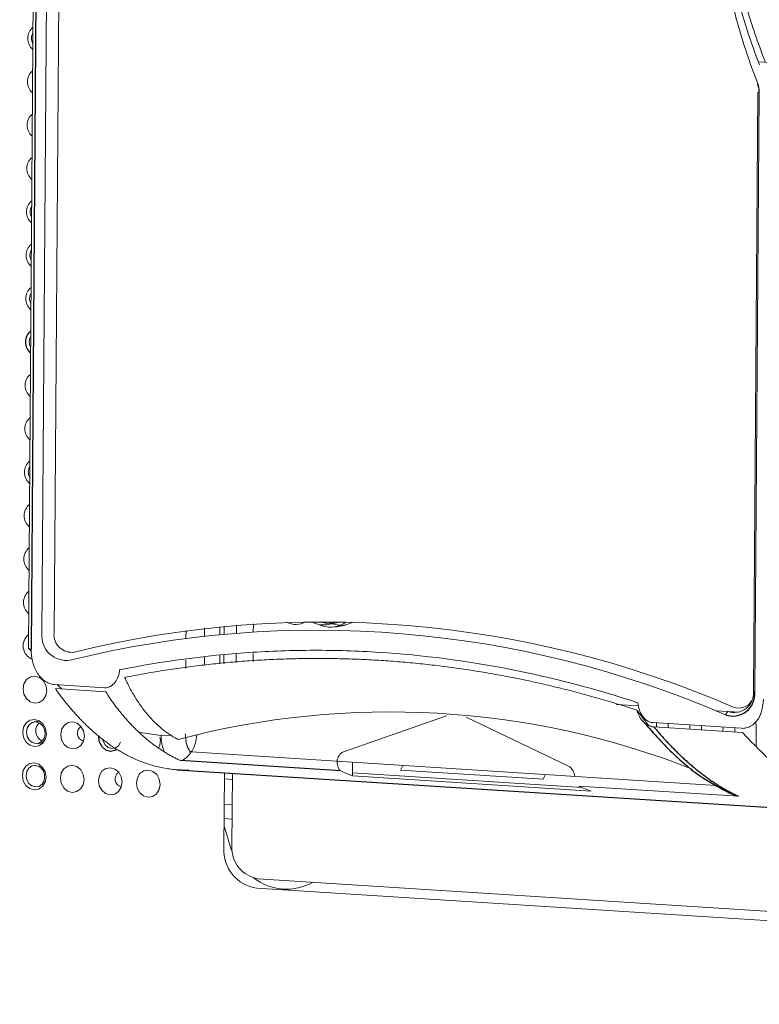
# Model space of a CAD drawing. Header units: millimetres. Extents: x -1472 to 1442, y -78 to 2620.
# Tile 72 of 102: x 598 to 666, y 880 to 970. Entities that reach past the tile are written whole.
import ezdxf

# ---------------------------------------------------------------- set-up
doc = ezdxf.new("R2010")
doc.units = ezdxf.units.MM

msp = doc.modelspace()

# ---------------------------------------------------------------- linework, layer by layer
at = {"color": 144, "linetype": 'Continuous', "lineweight": 18}
for p, q in [((599.363, 996.278), (598.746, 912.623)), ((599.981, 914.006), (600.583, 995.513)), ((601.698, 995.569), (601.097, 914.061)), ((666.698, 966.387), (665.702, 966.45)), ((665.237, 908.683), (665.643, 963.652)), ((665.76, 963.609), (665.354, 908.64)), ((665.759, 963.673), (665.643, 963.652)), ((665.725, 963.667), (665.726, 963.722)), ((619.376, 914.902), (619.37, 914.183)), ((626.571, 914.933), (626.201, 915.103)), ((626.211, 914.839), (626.785, 914.937)), ((613.202, 914.284), (613.197, 913.595)), ((614.908, 914.497), (614.903, 913.8)), ((616.313, 914.648), (616.308, 913.944)), ((616.694, 914.685), (616.689, 913.979)), ((617.822, 914.786), (617.817, 914.074)), ((599.03, 912.346), (598.804, 912.646)), ((617.803, 912.119), (617.797, 911.354)), ((619.356, 912.199), (619.35, 911.457)), ((613.183, 911.606), (613.177, 910.857)), ((614.888, 911.864), (614.883, 911.121)), ((616.294, 912.041), (616.288, 911.254)), ((616.675, 912.06), (616.669, 911.279)), ((601.123, 909.346), (605.738, 909.052)), ((605.834, 908.67), (601.219, 908.964)), ((601.806, 908.927), (601.371, 909.331)), ((665.354, 908.704), (665.237, 908.683)), ((665.237, 908.683), (665.354, 908.64)), ((665.316, 908.654), (665.318, 908.697)), ((652.669, 907.524), (654.705, 907.394)), ((661.771, 906.943), (662.888, 906.872)), ((662.894, 906.88), (662.663, 906.57)), ((662.92, 906.87), (663.942, 906.804)), ((637.091, 906.477), (627.635, 903.162)), ((648.276, 901.845), (638.879, 906.363)), ((655.999, 905.846), (664.135, 905.327)), ((656.344, 905.824), (656.342, 905.448)), ((610.928, 904.659), (609, 904.954)), ((664.231, 904.945), (656.095, 905.464)), ((657.423, 905.755), (657.421, 905.379)), ((659.395, 905.629), (659.392, 905.253)), ((660.474, 905.56), (660.471, 905.184)), ((662.445, 905.435), (662.442, 905.059)), ((663.524, 905.366), (663.521, 904.99)), ((665.497, 905.455), (665.483, 903.665)), ((611.792, 904.703), (610.928, 904.659)), ((614.188, 904.732), (614.089, 904.13)), ((613.687, 903.166), (661.826, 900.095)), ((627.056, 902.264), (627.239, 902.301)), ((628.478, 902.222), (628.469, 900.969)), ((633.086, 901.928), (632.878, 901.485)), ((645.951, 900.651), (632.878, 901.485)), ((616.676, 894.34), (616.727, 901.248)), ((616.723, 900.69), (617.459, 900.643)), ((617.463, 901.201), (617.414, 894.474)), ((650.348, 899.574), (628.469, 900.969)), ((628.471, 901.229), (649.541, 899.885)), ((646.152, 901.095), (645.951, 900.651)), ((663.877, 899.094), (649.192, 900.031)), ((616.706, 898.372), (617.442, 898.325)), ((616.696, 897.046), (617.432, 896.999)), ((616.691, 896.326), (616.877, 895.778)), ((619.83, 891.536), (693.646, 886.827)), ((693.763, 885.939), (619.7, 890.663))]:
    msp.add_line(p, q, dxfattribs=at)
at = {"color": 7, "linetype": 'Continuous', "lineweight": 25}
for p, q in [((599.618, 996.233), (599.001, 912.577)), ((626.836, 914.636), (627.846, 914.809)), ((599.804, 905.972), (599.287, 905.902)), ((599.623, 903.94), (600.134, 904.046)), ((627.383, 901.422), (612.702, 902.359)), ((612.395, 901.524), (676.758, 897.418))]:
    msp.add_line(p, q, dxfattribs=at)
at = {"color": 144, "linetype": 'Continuous', "lineweight": 18, "flags": 128}
for points in [[(626.494, 914.907), (626.248, 914.913), (625.493, 915.106)], [(627.331, 914.777), (626.892, 914.837), (626.633, 914.911)], [(627.29, 915.089), (627.209, 915.055), (626.785, 914.937)], [(628.568, 915.056), (627.853, 914.81), (627.846, 914.809)], [(600.423, 908.806), (600.337, 908.337), (600.099, 907.95), (599.745, 907.704), (599.329, 907.636), (598.914, 907.757), (598.564, 908.048), (598.331, 908.465), (598.252, 908.945), (598.338, 909.414), (598.577, 909.801), (598.931, 910.047), (599.347, 910.115), (599.762, 909.994), (600.112, 909.703), (600.344, 909.286), (600.423, 908.806)], [(600.394, 904.826), (600.308, 904.357), (600.07, 903.97), (599.715, 903.724), (599.299, 903.656), (598.884, 903.777), (598.534, 904.068), (598.302, 904.485), (598.223, 904.965), (598.309, 905.434), (598.547, 905.821), (598.901, 906.067), (599.318, 906.135), (599.732, 906.014), (600.082, 905.723), (600.315, 905.306), (600.394, 904.826)], [(600.297, 904.861), (600.233, 905.244), (600.048, 905.578), (599.768, 905.81), (599.436, 905.907), (599.103, 905.853), (598.82, 905.656), (598.63, 905.346), (598.561, 904.972), (598.624, 904.588), (598.81, 904.255), (599.09, 904.022), (599.421, 903.926), (599.754, 903.98), (600.037, 904.177), (600.228, 904.486), (600.297, 904.861)], [(603.88, 904.604), (603.794, 904.135), (603.556, 903.748), (603.201, 903.502), (602.785, 903.434), (602.37, 903.555), (602.02, 903.846), (601.788, 904.263), (601.709, 904.742), (601.795, 905.211), (602.033, 905.599), (602.387, 905.845), (602.803, 905.913), (603.218, 905.792), (603.568, 905.501), (603.801, 905.084), (603.88, 904.604)], [(605.553, 904.308), (605.596, 904.143), (605.782, 903.81), (606.062, 903.577), (606.393, 903.481), (606.726, 903.535), (607.009, 903.732), (607.2, 904.041), (607.201, 904.045)], [(600.365, 900.847), (600.278, 900.378), (600.04, 899.991), (599.686, 899.744), (599.27, 899.677), (598.855, 899.797), (598.505, 900.089), (598.273, 900.506), (598.193, 900.985), (598.28, 901.454), (598.518, 901.841), (598.872, 902.087), (599.288, 902.155), (599.703, 902.034), (600.053, 901.743), (600.285, 901.326), (600.365, 900.847)], [(600.008, 901.61), (599.738, 901.831), (599.407, 901.927), (599.074, 901.873), (598.791, 901.676), (598.601, 901.367), (598.532, 900.992), (598.595, 900.609), (598.781, 900.275), (599.061, 900.042), (599.392, 899.946), (599.725, 900), (600.008, 900.197), (600.198, 900.506), (600.2, 900.51)], [(603.851, 900.624), (603.764, 900.155), (603.526, 899.768), (603.172, 899.522), (602.756, 899.454), (602.341, 899.575), (601.991, 899.866), (601.758, 900.283), (601.679, 900.763), (601.765, 901.232), (602.004, 901.619), (602.358, 901.865), (602.774, 901.933), (603.189, 901.812), (603.539, 901.521), (603.771, 901.104), (603.851, 900.624)], [(607.337, 900.402), (607.25, 899.933), (607.012, 899.546), (606.658, 899.3), (606.242, 899.232), (605.827, 899.353), (605.477, 899.644), (605.244, 900.061), (605.165, 900.54), (605.251, 901.009), (605.49, 901.396), (605.844, 901.643), (606.26, 901.71), (606.675, 901.59), (607.025, 901.299), (607.257, 900.881), (607.337, 900.402)], [(610.823, 900.18), (610.736, 899.711), (610.498, 899.323), (610.144, 899.077), (609.728, 899.009), (609.313, 899.13), (608.963, 899.421), (608.73, 899.838), (608.651, 900.318), (608.737, 900.787), (608.976, 901.174), (609.33, 901.42), (609.746, 901.488), (610.161, 901.367), (610.511, 901.076), (610.743, 900.659), (610.823, 900.18)], [(616.877, 895.778), (617.309, 894.318), (617.443, 894.017)]]:
    msp.add_lwpolyline(points, dxfattribs=at)
at = {"color": 7, "linetype": 'Continuous', "lineweight": 25, "flags": 128}
msp.add_lwpolyline([(606.872, 903.379), (606.687, 903.279), (606.271, 903.211), (605.856, 903.332), (605.506, 903.623), (605.274, 904.041), (605.195, 904.52), (605.198, 904.607)], dxfattribs=at)
at = {"color": 144, "linetype": 'Continuous', "lineweight": 18}
for centre, radius, start, end in [((600.004, 968.604), 1.323, 129.27699, 229.87688), ((600.136, 968.631), 1.105, 151.62387, 207.53), ((599.975, 964.624), 1.323, 129.27699, 229.87688), ((663.047, 963.629), 2.712, 359.59502, 21.21156), ((663.773, 963.736), 1.953, 359.59467, 21.3322), ((599.945, 960.644), 1.323, 129.27699, 229.87688), ((599.916, 956.665), 1.323, 129.27699, 229.87688), ((599.887, 952.685), 1.323, 129.27699, 229.87688), ((600.018, 952.712), 1.105, 151.62387, 207.53), ((599.857, 948.705), 1.323, 129.27699, 229.87688), ((599.989, 948.733), 1.105, 151.62387, 207.53), ((599.828, 944.726), 1.323, 129.27699, 229.87688), ((599.959, 944.753), 1.105, 151.62387, 207.53), ((599.93, 940.773), 1.105, 151.62387, 207.53), ((599.769, 936.766), 1.323, 129.27699, 229.87688), ((599.74, 932.787), 1.323, 129.27699, 229.87688), ((599.71, 928.807), 1.323, 129.27699, 229.87688), ((599.842, 928.834), 1.105, 151.62387, 207.53), ((599.681, 924.827), 1.323, 129.27699, 229.87688), ((599.651, 920.848), 1.323, 129.27699, 229.87688), ((599.622, 916.868), 1.323, 129.27699, 229.87688), ((625.707, 820.191), 94.886, 66.60549, 103.86917), ((623.272, 916.689), 1.839, 242.67008, 300.04981), ((625.833, 917.022), 2.214, 240.07893, 299.53683), ((626.419, 917.055), 2.452, 242.57315, 306.1851), ((599.576, 912.89), 1.311, 128.76167, 249.13334), ((602.237, 913.815), 2.264, 175.16915, 278.49223), ((602.721, 913.924), 1.63, 175.16915, 278.49223), ((625.193, 819.954), 94.373, 66.6073, 103.86921), ((598.956, 913.066), 0.49, 244.53906, 275.15008), ((663.494, 908.525), 1.75, 249.95497, 5.18854), ((663.9, 908.521), 1.347, 247.40773, 331.42456), ((631.897, 830.816), 76.016, 68.60323, 104.80955), ((600.37, 905.133), 0.946, 132.32063, 181.21428), ((600.431, 905.072), 1.007, 177.66624, 245.21637), ((603.983, 904.877), 0.745, 123.60427, 255.81522), ((609.493, 904.172), 1.36, 332.87297, 13.77594), ((614.267, 904.516), 3.342, 177.55547, 202.64942), ((607.44, 900.675), 0.745, 123.60022, 255.81926), ((620.184, 894.143), 3.513, 176.7935, 262.08749), ((620.217, 894.317), 2.808, 176.79638, 262.08461), ((622.411, 895.469), 4.901, 231.92522, 299.80683)]:
    msp.add_arc(centre, radius, start, end, dxfattribs=at)
at = {"color": 7, "linetype": 'Continuous', "lineweight": 25}
for centre, radius, start, end in [((599.798, 940.746), 1.323, 129.27699, 229.87688), ((663.352, 908.459), 2.01, 249.95497, 5.18854)]:
    msp.add_arc(centre, radius, start, end, dxfattribs=at)
for points, knots in [([(565.814, 614.81), (564.679, 612.233), (562.521, 607.334), (559.932, 600.059), (557.902, 593.413), (556.354, 587.43), (555.19, 582.16), (554.333, 577.637), (553.735, 573.996), (553.327, 571.195), (553.054, 569.135), (552.874, 567.67), (552.748, 566.58), (552.645, 565.649), (552.533, 564.593), (552.411, 563.377), (552.211, 561.217), (551.945, 557.858), (551.682, 553.253), (551.509, 547.988), (551.465, 542.173), (551.592, 535.849), (552.002, 527.212), (552.948, 516.292), (554.746, 502.991), (557.237, 489.266), (560.429, 475.134), (564.329, 460.615), (568.929, 445.761), (573.87, 431.625), (578.837, 418.709), (583.487, 407.476), (587.912, 397.414), (592.022, 388.527), (595.739, 380.815), (598.66, 374.96), (600.75, 370.866), (602.007, 368.434), (603.003, 366.524), (604.025, 364.579), (605.355, 362.072), (607.091, 358.84), (609.244, 354.894), (611.837, 350.228), (614.915, 344.804), (618.507, 338.623), (622.624, 331.725), (627.121, 324.402), (631.838, 316.941), (636.623, 309.587), (641.446, 302.377), (648.464, 292.164), (657.756, 279.224), (669.444, 263.896), (679.153, 251.88), (686.599, 243.045), (691.553, 237.314), (695.969, 232.322), (699.802, 228.075), (703.299, 224.266), (706.54, 220.794), (709.796, 217.361), (713.195, 213.833), (717.054, 209.901), (722.044, 204.921), (728.318, 198.835), (736.036, 191.63), (744.655, 183.937), (754.124, 175.916), (764.39, 167.728), (775.522, 159.454), (787.51, 151.26), (800.342, 143.333), (814.007, 135.901), (826.978, 129.919), (838.865, 125.384), (849.278, 122.151), (859.512, 119.731), (869.535, 118.142), (878.81, 117.44), (887.329, 117.482), (895.107, 118.119), (902.672, 119.355), (909.995, 121.185), (917.047, 123.596), (924.119, 126.709), (930.94, 130.471), (937.297, 134.73), (942.763, 139.01), (947.422, 143.151), (951.349, 147.024), (954.717, 150.639), (957.849, 154.255), (961.028, 158.196), (964.406, 162.715), (968.124, 168.102), (972.152, 174.484), (976.456, 181.996), (980.871, 190.522), (985.357, 200.152), (989.51, 210.094), (993.327, 220.18), (996.73, 230.019), (999.916, 240.078), (1002.834, 250.105), (1006.011, 261.928), (1009.295, 275.42), (1012.556, 290.412), (1015.369, 304.769), (1017.513, 316.827), (1019.137, 326.667), (1020.349, 334.41), (1021.441, 341.754), (1022.403, 348.547), (1023.211, 354.501), (1023.858, 359.444), (1024.352, 363.334), (1024.745, 366.498), (1025.067, 369.134), (1025.36, 371.578), (1025.639, 373.938), (1025.918, 376.346), (1026.2, 378.807), (1026.486, 381.355), (1026.874, 384.867), (1027.375, 389.523), (1027.991, 395.475), (1028.728, 402.9), (1029.581, 411.984), (1030.536, 422.927), (1031.513, 435.071), (1032.421, 447.449), (1033.256, 459.942), (1034.016, 472.425), (1034.749, 485.781), (1035.445, 500.035), (1036.089, 515.113), (1036.674, 531.027), (1037.191, 547.79), (1037.634, 565.514), (1038.014, 584.367), (1038.3, 604.355), (1038.485, 625.519), (1038.559, 647.765), (1038.513, 671.111), (1038.34, 695.575), (1038.038, 720.65), (1037.611, 746.306), (1037.061, 772.508), (1036.377, 799.739), (1035.556, 828.002), (1034.594, 857.296), (1033.49, 887.618), (1032.248, 918.888), (1030.882, 950.729), (1029.419, 982.722), (1027.728, 1017.753), (1025.798, 1055.683), (1023.623, 1096.396), (1021.296, 1138.31), (1018.832, 1181.3), (1016.248, 1225.237), (1013.675, 1268.214), (1011.137, 1310.172), (1008.654, 1351.06), (1006.287, 1390.108), (1004.048, 1427.323), (1001.944, 1462.72), (999.939, 1497.046), (998.042, 1530.284), (996.251, 1562.548), (994.574, 1593.822), (993.016, 1624.091), (991.587, 1653.22), (990.289, 1681.213), (989.123, 1708.074), (988.088, 1733.813), (987.184, 1758.443), (986.395, 1782.324), (985.727, 1805.439), (985.18, 1827.775), (984.761, 1848.971), (984.464, 1869.098), (984.279, 1888.519), (984.195, 1910.837), (984.302, 1936.366), (984.749, 1965.028), (985.584, 1993.437), (986.556, 2014.534), (987.376, 2028.423), (987.819, 2035.286), (988.298, 2042.09), (988.814, 2048.829), (989.356, 2055.348), (989.897, 2061.381), (990.411, 2066.717), (990.875, 2071.255), (991.278, 2075.016), (991.57, 2077.624), (991.765, 2079.322), (991.92, 2080.656), (992.151, 2082.617), (992.514, 2085.605), (993.154, 2090.643), (994.094, 2097.525), (995.386, 2106.012), (996.919, 2114.92), (998.73, 2124.086), (1000.798, 2133.083), (1003.055, 2141.481), (1005.408, 2148.998), (1007.821, 2155.664), (1010.277, 2161.566), (1012.961, 2167.21), (1015.915, 2172.601), (1019.185, 2177.673), (1021.973, 2181.482), (1023.712, 2183.452), (1024.317, 2184.137)], [0, 0, 0, 0, 0.003436, 0.006534, 0.0093, 0.01174, 0.013858, 0.015655, 0.017132, 0.018161, 0.018945, 0.019543, 0.019872, 0.020222, 0.020634, 0.021109, 0.021647, 0.023162, 0.025027, 0.026991, 0.029239, 0.031704, 0.034214, 0.039066, 0.04407, 0.049232, 0.05456, 0.060056, 0.065723, 0.07153, 0.076326, 0.080705, 0.084657, 0.088171, 0.091239, 0.093857, 0.095198, 0.096173, 0.096795, 0.097509, 0.098533, 0.09984, 0.101447, 0.103355, 0.105564, 0.108129, 0.111008, 0.114157, 0.117314, 0.120436, 0.123521, 0.126568, 0.133647, 0.140489, 0.147081, 0.150074, 0.152773, 0.155132, 0.157157, 0.158851, 0.160626, 0.162201, 0.163877, 0.165829, 0.168052, 0.171362, 0.175109, 0.17926, 0.183624, 0.188278, 0.193193, 0.198339, 0.203682, 0.209192, 0.214839, 0.218834, 0.222696, 0.226413, 0.230001, 0.233474, 0.236293, 0.239056, 0.241771, 0.244446, 0.247089, 0.249702, 0.252676, 0.255397, 0.257868, 0.260089, 0.262056, 0.263761, 0.265367, 0.267166, 0.269172, 0.271396, 0.274162, 0.277237, 0.280648, 0.284422, 0.288588, 0.292159, 0.295941, 0.299707, 0.303427, 0.307091, 0.312775, 0.318246, 0.323461, 0.328383, 0.331309, 0.334098, 0.336741, 0.339227, 0.341414, 0.343147, 0.344542, 0.345594, 0.346546, 0.347373, 0.348217, 0.349079, 0.349957, 0.350857, 0.351811, 0.353723, 0.355847, 0.358189, 0.361674, 0.365572, 0.369895, 0.374658, 0.378797, 0.383236, 0.387983, 0.393048, 0.398439, 0.404059, 0.410011, 0.416301, 0.422939, 0.430063, 0.437563, 0.445446, 0.453717, 0.462384, 0.47145, 0.48037, 0.489651, 0.499297, 0.509308, 0.519685, 0.530426, 0.541529, 0.552912, 0.564258, 0.575522, 0.590131, 0.604557, 0.618776, 0.634659, 0.650223, 0.665445, 0.680304, 0.694781, 0.708862, 0.721762, 0.734288, 0.746434, 0.758193, 0.769562, 0.780671, 0.791377, 0.801678, 0.811577, 0.821076, 0.830178, 0.838889, 0.847213, 0.855526, 0.86343, 0.870934, 0.878047, 0.884824, 0.891591, 0.901804, 0.912032, 0.922202, 0.932234, 0.934725, 0.9372, 0.939659, 0.942099, 0.94452, 0.946755, 0.948684, 0.950358, 0.951733, 0.952818, 0.953231, 0.953605, 0.954291, 0.955398, 0.956914, 0.959883, 0.963077, 0.966469, 0.970036, 0.973705, 0.977151, 0.980351, 0.983339, 0.986146, 0.988816, 0.99202, 0.995214, 0.998336, 1, 1, 1, 1]), ([(655.014, 906.086), (655.925, 905.046), (657.753, 902.956), (660.48, 900.75), (662.289, 899.798), (663.104, 899.37)], [0, 0, 0, 0, 0.352714, 0.708774, 1, 1, 1, 1]), ([(656.095, 905.464), (656.2, 905.338), (656.41, 905.088), (656.727, 904.724), (657.045, 904.369), (657.365, 904.023), (657.685, 903.686), (658.006, 903.358), (658.328, 903.04), (658.651, 902.731), (658.975, 902.432), (659.299, 902.142), (659.624, 901.861), (659.95, 901.59), (660.276, 901.329), (660.603, 901.077), (660.93, 900.835), (661.257, 900.603), (661.584, 900.38), (661.912, 900.167), (662.239, 899.964), (662.567, 899.77), (662.895, 899.586), (663.222, 899.412), (663.55, 899.247), (663.768, 899.145), (663.877, 899.094)], [0, 0, 0, 0, 0.042117, 0.084193, 0.126228, 0.168223, 0.210178, 0.252093, 0.293967, 0.335803, 0.377599, 0.419356, 0.461074, 0.502754, 0.544396, 0.585999, 0.627565, 0.669094, 0.710585, 0.752039, 0.793456, 0.834837, 0.876181, 0.91749, 0.958763, 1, 1, 1, 1])]:
    msp.add_open_spline(points, degree=3, knots=knots, dxfattribs=at)
at = {"color": 144, "linetype": 'Continuous', "lineweight": 18}
for points, knots in [([(665.786, 966.182), (664.967, 968.279), (664.283, 970.409), (663.164, 974.732), (662.728, 976.924), (662.26, 980.259), (662.135, 981.378), (661.949, 983.632), (661.886, 984.759), (661.853, 986.448), (661.853, 987.01), (661.846, 988.136), (661.84, 988.699), (661.819, 990.387), (661.802, 991.513), (661.781, 992.639)], [0, 0, 0, 0, 0.25, 0.25, 0.5, 0.5, 0.625, 0.625, 0.75, 0.75, 0.8125, 0.8125, 0.875, 0.875, 1, 1, 1, 1]), ([(662.279, 992.648), (662.29, 992.091), (662.311, 990.977), (662.336, 989.306), (662.356, 987.635), (662.357, 986.287), (662.382, 985.23), (662.417, 984.438), (662.469, 983.558), (662.559, 982.384), (662.7, 980.948), (662.9, 979.389), (663.124, 977.944), (663.363, 976.616), (663.631, 975.298), (663.929, 973.992), (664.257, 972.697), (664.614, 971.413), (665.002, 970.14), (665.42, 968.878), (665.865, 967.627), (666.187, 966.803), (666.349, 966.391)], [0, 0, 0, 0, 0.062547, 0.125106, 0.18768, 0.250262, 0.276575, 0.306207, 0.339165, 0.37546, 0.43803, 0.500745, 0.551272, 0.601572, 0.65168, 0.701629, 0.751453, 0.80119, 0.850878, 0.900549, 0.950241, 1, 1, 1, 1]), ([(661.373, 991.687), (661.38, 991.084), (661.39, 990.2), (661.399, 989.206), (661.403, 988.718), (661.404, 988.477), (661.405, 988.357), (661.406, 988.297), (661.406, 988.271), (661.406, 988.254), (661.406, 988.244), (661.407, 988.182), (661.407, 988.087), (661.408, 987.954), (661.409, 987.882), (661.409, 987.849), (661.409, 987.828), (661.409, 987.819), (661.41, 987.696), (661.411, 987.56), (661.411, 987.451), (661.412, 987.408), (661.412, 987.39), (661.412, 987.382), (661.412, 987.379), (661.412, 987.376), (661.412, 987.377), (661.412, 987.293), (661.413, 987.179), (661.414, 987.057), (661.414, 986.999), (661.415, 986.975), (661.415, 986.959), (661.415, 986.953), (661.416, 986.866), (661.417, 986.755), (661.418, 986.631), (661.418, 986.579), (661.419, 986.545), (661.419, 986.53), (661.421, 986.362), (661.424, 986.142), (661.428, 985.893), (661.431, 985.788), (661.432, 985.718), (661.433, 985.686), (661.437, 985.5), (661.443, 985.281), (661.45, 985.067), (661.455, 984.926), (661.457, 984.857), (661.481, 984.215), (661.525, 983.356), (661.587, 982.493), (661.633, 981.916), (661.657, 981.624), (661.737, 980.764), (661.797, 980.192), (661.934, 979.045), (662.01, 978.475), (662.178, 977.33), (662.27, 976.76), (662.468, 975.625), (662.574, 975.062), (662.803, 973.934), (662.925, 973.373), (663.184, 972.256), (663.32, 971.702), (663.61, 970.592), (663.762, 970.043), (664.002, 969.216), (664.084, 968.942), (664.252, 968.395), (664.337, 968.124), (664.778, 966.755), (665.162, 965.675), (665.576, 964.61)], [0, 0, 0, 0, 0.0625, 0.09375, 0.109375, 0.117188, 0.121094, 0.123047, 0.124023, 0.124023, 0.125, 0.125, 0.132813, 0.136719, 0.138672, 0.139648, 0.139648, 0.140625, 0.140625, 0.148438, 0.152344, 0.154297, 0.155273, 0.155762, 0.156006, 0.156006, 0.15625, 0.15625, 0.164063, 0.167969, 0.169922, 0.170898, 0.170898, 0.171875, 0.171875, 0.179688, 0.183594, 0.185547, 0.185547, 0.1875, 0.1875, 0.203125, 0.210938, 0.214844, 0.214844, 0.21875, 0.21875, 0.234375, 0.242188, 0.242188, 0.25, 0.25, 0.3125, 0.34375, 0.34375, 0.375, 0.375, 0.4375, 0.4375, 0.5, 0.5, 0.5625, 0.5625, 0.625, 0.625, 0.6875, 0.6875, 0.75, 0.75, 0.8125, 0.8125, 0.84375, 0.84375, 0.875, 0.875, 1, 1, 1, 1]), ([(599.001, 912.577), (598.998, 912.211), (599.038, 911.845), (599.166, 911.312), (599.221, 911.136), (599.353, 910.797), (599.431, 910.634), (599.614, 910.323), (599.717, 910.177), (599.947, 909.912), (600.076, 909.792), (600.349, 909.592), (600.498, 909.509), (600.805, 909.392), (600.962, 909.357), (601.123, 909.346)], [0, 0, 0, 0, 0.25, 0.25, 0.375, 0.375, 0.5, 0.5, 0.625, 0.625, 0.75, 0.75, 0.875, 0.875, 1, 1, 1, 1]), ([(607.115, 910.688), (611.031, 911.48), (614.975, 912.008), (620.929, 912.41), (622.921, 912.479), (625.918, 912.483), (626.919, 912.469), (628.924, 912.406), (629.928, 912.358), (634.934, 912.038), (638.913, 911.521), (646.819, 909.975), (650.747, 908.947), (654.648, 907.656)], [0, 0, 0, 0, 0.25, 0.25, 0.375, 0.375, 0.4375, 0.4375, 0.5, 0.5, 0.75, 0.75, 1, 1, 1, 1]), ([(654.534, 906.996), (654.244, 907.09), (653.665, 907.278), (652.794, 907.55), (651.921, 907.815), (651.047, 908.07), (650.171, 908.317), (649.293, 908.556), (648.415, 908.786), (647.534, 909.008), (646.653, 909.221), (645.77, 909.425), (644.886, 909.621), (644.001, 909.808), (643.115, 909.987), (642.228, 910.157), (641.34, 910.318), (640.451, 910.471), (639.561, 910.615), (638.671, 910.751), (637.78, 910.877), (636.888, 910.996), (635.996, 911.105), (635.104, 911.206), (634.211, 911.297), (633.317, 911.381), (632.424, 911.455), (631.53, 911.521), (630.636, 911.578), (629.742, 911.626), (628.848, 911.666), (627.955, 911.697), (627.061, 911.719), (626.168, 911.732), (625.274, 911.736), (624.382, 911.732), (623.489, 911.719), (622.597, 911.697), (621.706, 911.667), (620.815, 911.628), (619.925, 911.58), (619.035, 911.523), (618.147, 911.457), (617.259, 911.383), (616.372, 911.3), (615.487, 911.209), (614.602, 911.108), (613.718, 910.999), (612.836, 910.882), (611.955, 910.755), (611.075, 910.62), (610.197, 910.476), (609.32, 910.324), (608.444, 910.163), (607.862, 910.049), (607.571, 909.992)], [0, 0, 0, 0, 0.018865, 0.037731, 0.056597, 0.075463, 0.09433, 0.113196, 0.132064, 0.150931, 0.169799, 0.188666, 0.207535, 0.226403, 0.245271, 0.26414, 0.283009, 0.301878, 0.320747, 0.339616, 0.358485, 0.377354, 0.396224, 0.415093, 0.433963, 0.452832, 0.471702, 0.490572, 0.509441, 0.528311, 0.54718, 0.56605, 0.584919, 0.603789, 0.622658, 0.641527, 0.660396, 0.679265, 0.698133, 0.717002, 0.73587, 0.754738, 0.773606, 0.792474, 0.811341, 0.830209, 0.849076, 0.867942, 0.886809, 0.905675, 0.924541, 0.943406, 0.962271, 0.981136, 1, 1, 1, 1]), ([(605.738, 909.052), (605.832, 909.046), (605.923, 909.054), (606.102, 909.096), (606.19, 909.131), (606.435, 909.265), (606.579, 909.397), (606.935, 909.866), (607.073, 910.268), (607.115, 910.688)], [0, 0, 0, 0, 0.125, 0.125, 0.25, 0.25, 0.5, 0.5, 1, 1, 1, 1]), ([(607.571, 909.992), (607.574, 909.986), (607.582, 909.974), (607.588, 909.962), (607.591, 909.956)], [0, 0, 0, 0, 0.496616, 1, 1, 1, 1]), ([(607.591, 909.956), (607.622, 909.89), (607.697, 909.728), (607.852, 909.411), (608.137, 908.855), (608.724, 907.826), (609.659, 906.517), (610.637, 905.55), (611.343, 905.003), (611.723, 904.737), (612.098, 904.504), (612.356, 904.366), (612.466, 904.307)], [0, 0, 0, 0, 0.025528, 0.062554, 0.125119, 0.25013, 0.500083, 0.750014, 0.812511, 0.874975, 0.946378, 1, 1, 1, 1]), ([(601.219, 908.964), (601.309, 908.838), (601.49, 908.586), (601.766, 908.216), (602.048, 907.851), (602.336, 907.492), (602.63, 907.139), (602.93, 906.793), (603.236, 906.454), (603.548, 906.123), (603.866, 905.799), (604.19, 905.484), (604.52, 905.177), (604.856, 904.879), (605.197, 904.591), (605.545, 904.313), (605.899, 904.045), (606.259, 903.787), (606.624, 903.541), (607.008, 903.299), (607.416, 903.06), (607.853, 902.824), (608.312, 902.598), (608.793, 902.385), (609.297, 902.187), (609.823, 902.007), (610.373, 901.85), (610.945, 901.716), (611.539, 901.611), (612.157, 901.537), (612.796, 901.496), (613.231, 901.501), (613.452, 901.503)], [0, 0, 0, 0, 0.0254891, 0.0512473, 0.0772748, 0.1035714, 0.1301372, 0.1569722, 0.1840764, 0.2114499, 0.2390925, 0.2670043, 0.2951853, 0.3236355, 0.3523549, 0.3813434, 0.4106012, 0.4401282, 0.4699244, 0.4999898, 0.5333274, 0.5681796, 0.6045463, 0.6424275, 0.6818233, 0.7227336, 0.7651584, 0.8090977, 0.8545516, 0.9015199, 0.9500027, 1, 1, 1, 1]), ([(612.702, 902.359), (612.589, 902.412), (612.363, 902.518), (612.028, 902.69), (611.696, 902.873), (611.367, 903.065), (611.042, 903.268), (610.72, 903.482), (610.401, 903.705), (610.086, 903.939), (609.775, 904.184), (609.467, 904.439), (609.163, 904.703), (608.862, 904.979), (608.566, 905.264), (608.274, 905.559), (607.985, 905.865), (607.701, 906.181), (607.421, 906.506), (607.145, 906.842), (606.874, 907.188), (606.607, 907.543), (606.344, 907.909), (606.086, 908.283), (605.918, 908.541), (605.834, 908.67)], [0, 0, 0, 0, 0.043031, 0.086101, 0.129209, 0.172357, 0.215545, 0.258772, 0.302039, 0.345347, 0.388695, 0.432084, 0.475515, 0.518987, 0.562501, 0.606057, 0.649655, 0.693296, 0.73698, 0.780707, 0.824477, 0.868292, 0.91215, 0.956053, 1, 1, 1, 1]), ([(654.648, 907.656), (654.666, 907.444), (654.708, 907.234), (654.841, 906.831), (654.932, 906.64), (655.164, 906.297), (655.306, 906.147), (655.549, 905.982), (655.636, 905.936), (655.814, 905.872), (655.905, 905.852), (655.999, 905.846)], [0, 0, 0, 0, 0.25, 0.25, 0.5, 0.5, 0.75, 0.75, 0.875, 0.875, 1, 1, 1, 1]), ([(664.135, 905.327), (664.283, 905.317), (664.431, 905.329), (664.715, 905.395), (664.85, 905.448), (665.238, 905.664), (665.46, 905.882), (665.721, 906.271), (665.796, 906.41), (665.924, 906.703), (665.977, 906.858), (666.101, 907.328), (666.141, 907.654), (666.143, 907.989)], [0, 0, 0, 0, 0.125, 0.125, 0.25, 0.25, 0.5, 0.5, 0.625, 0.625, 0.75, 0.75, 1, 1, 1, 1]), ([(654.559, 906.959), (654.554, 906.966), (654.545, 906.978), (654.538, 906.99), (654.534, 906.996)], [0, 0, 0, 0, 0.503383, 1, 1, 1, 1]), ([(655.644, 905.579), (655.527, 905.717), (655.16, 906.152), (654.802, 906.632), (654.559, 906.959)], [0, 0, 0, 0, 0.318707, 1, 1, 1, 1]), ([(656.095, 905.464), (656.058, 905.467), (655.983, 905.473), (655.871, 905.494), (655.759, 905.525), (655.647, 905.566), (655.536, 905.618), (655.427, 905.68), (655.321, 905.753), (655.219, 905.836), (655.088, 905.96), (654.933, 906.142), (654.781, 906.384), (654.65, 906.659), (654.591, 906.853), (654.559, 906.959)], [0, 0, 0, 0, 0.051338, 0.103818, 0.157424, 0.212128, 0.267887, 0.324647, 0.382347, 0.440916, 0.500281, 0.619769, 0.750338, 0.863716, 1, 1, 1, 1]), ([(665.497, 905.455), (665.495, 905.604), (665.494, 905.76), (665.415, 905.881), (665.412, 905.886)], [0, 0, 0, 0, 0.9549448, 1, 1, 1, 1]), ([(668.152, 901.153), (668.065, 901.227), (667.892, 901.376), (667.627, 901.608), (667.358, 901.848), (667.084, 902.097), (666.807, 902.353), (666.525, 902.619), (666.175, 902.953), (665.754, 903.365), (665.258, 903.865), (664.749, 904.39), (664.405, 904.759), (664.231, 904.945)], [0, 0, 0, 0, 0.06991, 0.140306, 0.211195, 0.28258, 0.354467, 0.42686, 0.499764, 0.621908, 0.745983, 0.872008, 1, 1, 1, 1]), ([(613.133, 904.831), (613.164, 904.381), (613.208, 903.75), (613.538, 903.245), (613.632, 903.1)], [0, 0, 0, 0, 0.713328, 1, 1, 1, 1]), ([(613.637, 903.106), (613.528, 903.276), (613.312, 903.613), (613.185, 904.104), (613.167, 904.392), (613.161, 904.479)], [0, 0, 0, 0, 0.415481, 0.824539, 1, 1, 1, 1]), ([(614.089, 904.13), (614.081, 904.085), (614.065, 903.996), (614.032, 903.866), (613.992, 903.739), (613.929, 903.573), (613.834, 903.376), (613.736, 903.236), (613.687, 903.166)], [0, 0, 0, 0, 0.125472, 0.250242, 0.374804, 0.499655, 0.750517, 1, 1, 1, 1]), ([(613.687, 903.166), (613.665, 903.138), (613.621, 903.08), (613.555, 902.998), (613.486, 902.917), (613.399, 902.819), (613.29, 902.707), (613.168, 902.599), (613.046, 902.507), (612.935, 902.44), (612.818, 902.387), (612.744, 902.369), (612.702, 902.359)], [0, 0, 0, 0, 0.058365, 0.119525, 0.183558, 0.250531, 0.368935, 0.499917, 0.616141, 0.749671, 0.854437, 1, 1, 1, 1]), ([(627.635, 903.162), (627.484, 903.109), (627.335, 902.998), (627.125, 902.689), (627.066, 902.496), (627.057, 902.313)], [0, 0, 0, 0, 0.5, 0.5, 1, 1, 1, 1]), ([(627.635, 903.162), (627.484, 903.109), (627.335, 902.998), (627.125, 902.689), (627.066, 902.496), (627.057, 902.313)], [0, 0, 0, 0, 0.5, 0.5, 1, 1, 1, 1]), ([(627.383, 901.422), (627.34, 901.443), (627.297, 901.478), (627.217, 901.578), (627.181, 901.644), (627.121, 901.798), (627.097, 901.886), (627.066, 902.072), (627.057, 902.169), (627.056, 902.264)], [0, 0, 0, 0, 0.25, 0.25, 0.5, 0.5, 0.75, 0.75, 1, 1, 1, 1]), ([(627.383, 901.422), (627.34, 901.443), (627.297, 901.478), (627.217, 901.578), (627.181, 901.644), (627.121, 901.798), (627.097, 901.886), (627.066, 902.072), (627.057, 902.169), (627.056, 902.264)], [0, 0, 0, 0, 0.25, 0.25, 0.5, 0.5, 0.75, 0.75, 1, 1, 1, 1]), ([(599.967, 901.617), (599.974, 901.611), (600.068, 901.53), (600.178, 901.287), (600.236, 901.029), (600.237, 900.891), (600.237, 900.869)], [0, 0, 0, 0, 0.0392627, 0.4968916, 0.9217109, 1, 1, 1, 1]), ([(648.842, 900.923), (648.835, 901.107), (648.78, 901.308), (648.574, 901.643), (648.427, 901.773), (648.276, 901.845)], [0, 0, 0, 0, 0.5, 0.5, 1, 1, 1, 1]), ([(648.842, 900.923), (648.835, 901.107), (648.78, 901.308), (648.574, 901.643), (648.427, 901.773), (648.276, 901.845)], [0, 0, 0, 0, 0.5, 0.5, 1, 1, 1, 1]), ([(600.237, 900.869), (600.234, 900.781), (600.231, 900.656), (600.181, 900.552), (600.167, 900.521)], [0, 0, 0, 0, 0.705739, 1, 1, 1, 1]), ([(662.675, 899.613), (662.764, 899.546), (662.985, 899.38), (663.341, 899.232), (663.657, 899.136), (663.819, 899.105), (663.877, 899.094)], [0, 0, 0, 0, 0.2509261, 0.6248104, 0.8646848, 1, 1, 1, 1])]:
    msp.add_open_spline(points, degree=3, knots=knots, dxfattribs=at)
for points in [[(627.057, 902.313), (627.056, 902.296), (627.056, 902.28), (627.056, 902.264)], [(628.469, 900.969), (628.105, 901.102), (627.743, 901.253), (627.383, 901.422)], [(628.469, 900.969), (628.105, 901.102), (627.743, 901.253), (627.383, 901.422)], [(649.192, 900.031), (649.574, 899.86), (649.96, 899.708), (650.348, 899.574)]]:
    msp.add_open_spline(points, degree=3, dxfattribs=at)

doc.saveas('drawing.dxf')
